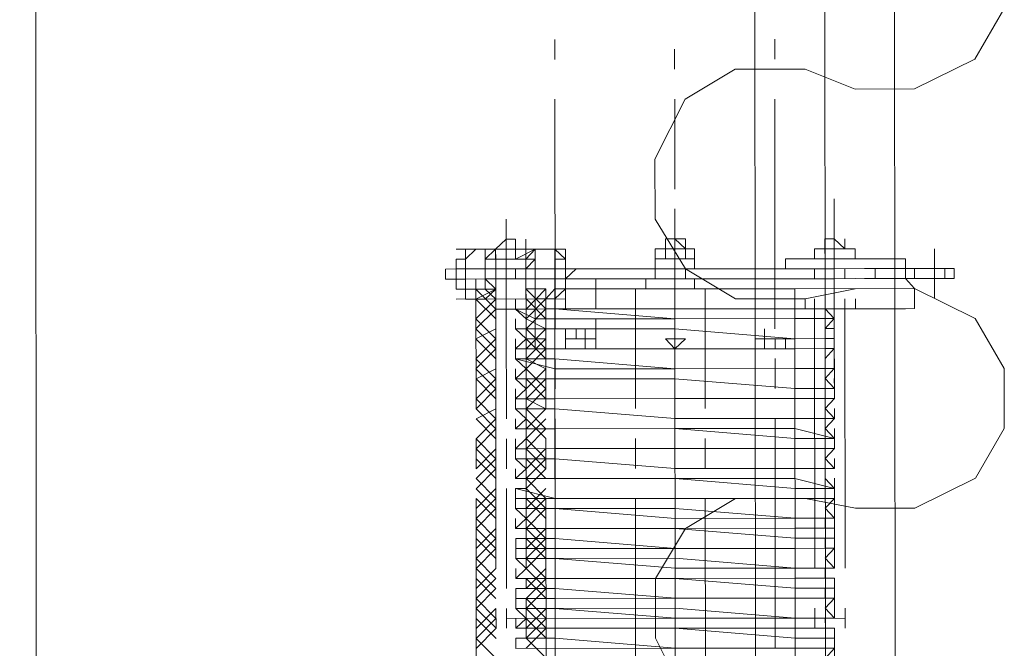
# Model space of a CAD drawing. Header units: inches. Extents: x -5850 to 5646, y 8947 to 13007.
# Tile 121 of 256: x -4432 to -4390, y 10907 to 10933. Entities that reach past the tile are written whole.
import ezdxf

# ---------------------------------------------------------------- set-up
doc = ezdxf.new("R2010")
doc.units = ezdxf.units.IN
doc.header["$MEASUREMENT"] = 0
doc.layers.add('at_Entity', color=7, linetype='Continuous')

msp = doc.modelspace()

# ---------------------------------------------------------------- linework, layer by layer
at = {"layer": 'at_Entity', "color": 7, "lineweight": 20}
for p, q in [((-4430.668, 10205.546), (-4431.996, 11691.973)), ((-4409.346, 10931.671), (-4409.346, 10932.518)), ((-4400.033, 10931.679), (-4400.034, 10932.527)), ((-4409.335, 10920.267), (-4409.344, 10929.981)), ((-4400.023, 10920.275), (-4400.031, 10929.989)), ((-4404.264, 10924.075), (-4404.265, 10924.493)), ((-4411.402, 10924.068), (-4411.848, 10923.644)), ((-4411.012, 10924.069), (-4411.402, 10924.068)), ((-4411.011, 10923.645), (-4411.012, 10924.069)), ((-4410.565, 10923.645), (-4410.566, 10924.069)), ((-4404.264, 10924.075), (-4404.655, 10924.074)), ((-4404.654, 10923.651), (-4404.655, 10924.074)), ((-4403.818, 10924.075), (-4404.264, 10924.075)), ((-4403.818, 10923.651), (-4404.264, 10924.075)), ((-4403.818, 10923.651), (-4403.818, 10924.075)), ((-4403.818, 10923.651), (-4403.818, 10924.075)), ((-4403.818, 10923.651), (-4403.818, 10924.075)), ((-4403.818, 10923.651), (-4403.818, 10924.075)), ((-4397.517, 10924.081), (-4397.907, 10924.08)), ((-4397.907, 10924.08), (-4397.907, 10923.657)), ((-4397.07, 10923.657), (-4397.517, 10924.081)), ((-4397.07, 10923.657), (-4397.071, 10924.081)), ((-4412.684, 10923.643), (-4413.13, 10923.643)), ((-4413.13, 10923.643), (-4413.13, 10923.219)), ((-4413.13, 10923.219), (-4412.684, 10923.643)), ((-4412.684, 10923.643), (-4411.848, 10923.644)), ((-4412.684, 10923.643), (-4412.294, 10923.644)), ((-4412.294, 10923.644), (-4412.294, 10923.22)), ((-4411.848, 10923.644), (-4410.565, 10923.645)), ((-4410.565, 10923.645), (-4411.848, 10923.644)), ((-4411.848, 10923.644), (-4411.847, 10923.22)), ((-4411.847, 10923.22), (-4411.848, 10923.644)), ((-4411.011, 10923.645), (-4411.011, 10923.221)), ((-4410.565, 10923.221), (-4410.175, 10923.646)), ((-4410.565, 10923.645), (-4410.565, 10923.221)), ((-4410.565, 10923.221), (-4410.565, 10923.645)), ((-4410.175, 10923.646), (-4409.729, 10923.646)), ((-4410.175, 10923.222), (-4410.175, 10923.646)), ((-4410.175, 10923.646), (-4409.729, 10923.646)), ((-4409.729, 10923.646), (-4409.338, 10923.646)), ((-4409.729, 10923.646), (-4409.338, 10923.646)), ((-4409.338, 10923.646), (-4408.892, 10923.223)), ((-4409.338, 10923.646), (-4409.338, 10923.223)), ((-4403.818, 10923.651), (-4405.1, 10923.65)), ((-4405.1, 10923.65), (-4403.818, 10923.651)), ((-4405.1, 10923.226), (-4405.1, 10923.65)), ((-4405.1, 10923.226), (-4405.1, 10923.65)), ((-4404.654, 10923.651), (-4404.654, 10923.227)), ((-4403.818, 10923.651), (-4403.427, 10923.652)), ((-4403.818, 10923.651), (-4403.817, 10923.227)), ((-4403.817, 10923.227), (-4403.818, 10923.651)), ((-4403.427, 10923.652), (-4403.427, 10923.228)), ((-4398.353, 10923.656), (-4397.907, 10923.657)), ((-4398.353, 10923.656), (-4397.907, 10923.657)), ((-4398.353, 10923.656), (-4398.353, 10923.232)), ((-4397.906, 10923.233), (-4397.907, 10923.657)), ((-4397.907, 10923.657), (-4397.516, 10923.657)), ((-4397.516, 10923.657), (-4397.907, 10923.657)), ((-4397.907, 10923.657), (-4397.906, 10923.233)), ((-4397.907, 10923.657), (-4397.07, 10923.657)), ((-4396.624, 10923.658), (-4397.516, 10923.657)), ((-4397.07, 10923.657), (-4396.624, 10923.658)), ((-4396.624, 10923.658), (-4396.624, 10923.234)), ((-4413.13, 10923.219), (-4413.52, 10923.219)), ((-4413.52, 10923.219), (-4413.52, 10922.377)), ((-4413.13, 10922.801), (-4413.13, 10923.219)), ((-4413.13, 10922.801), (-4413.13, 10923.219)), ((-4412.294, 10923.22), (-4411.847, 10923.22)), ((-4412.294, 10923.22), (-4411.847, 10923.22)), ((-4412.294, 10923.22), (-4412.293, 10922.802)), ((-4412.293, 10922.802), (-4412.294, 10923.22)), ((-4411.847, 10923.22), (-4410.565, 10923.221)), ((-4410.565, 10923.221), (-4410.564, 10922.803)), ((-4410.564, 10922.803), (-4410.175, 10923.222)), ((-4409.338, 10923.223), (-4408.892, 10923.223)), ((-4409.338, 10922.804), (-4409.338, 10923.223)), ((-4408.892, 10923.223), (-4408.892, 10922.805)), ((-4408.892, 10923.223), (-4408.891, 10922.381)), ((-4403.427, 10923.228), (-4405.1, 10923.226)), ((-4405.1, 10923.226), (-4405.1, 10922.808)), ((-4403.427, 10923.228), (-4403.427, 10922.81)), ((-4403.427, 10923.228), (-4403.427, 10922.81)), ((-4397.906, 10923.233), (-4399.579, 10923.231)), ((-4399.579, 10923.231), (-4399.579, 10922.813)), ((-4399.579, 10922.813), (-4399.579, 10923.231)), ((-4396.624, 10923.234), (-4397.906, 10923.233)), ((-4397.906, 10923.233), (-4397.516, 10923.233)), ((-4396.624, 10923.234), (-4397.516, 10923.233)), ((-4397.516, 10923.233), (-4397.516, 10922.815)), ((-4397.516, 10922.815), (-4397.516, 10923.233)), ((-4394.505, 10923.236), (-4396.624, 10923.234)), ((-4394.504, 10922.818), (-4394.505, 10923.236)), ((-4394.504, 10922.818), (-4394.505, 10923.236)), ((-4413.52, 10922.801), (-4413.966, 10922.8)), ((-4413.966, 10922.8), (-4413.966, 10922.376)), ((-4413.52, 10922.377), (-4413.52, 10922.801)), ((-4413.52, 10922.801), (-4413.13, 10922.801)), ((-4413.13, 10922.801), (-4413.52, 10922.801)), ((-4413.52, 10922.801), (-4413.52, 10922.377)), ((-4412.293, 10922.802), (-4413.13, 10922.801)), ((-4413.129, 10921.953), (-4413.13, 10922.801)), ((-4413.13, 10922.801), (-4413.129, 10921.953)), ((-4413.13, 10922.801), (-4413.129, 10922.377)), ((-4411.847, 10922.802), (-4412.293, 10922.802)), ((-4411.847, 10922.802), (-4410.564, 10922.803)), ((-4411.847, 10922.378), (-4411.847, 10922.802)), ((-4411.847, 10922.802), (-4411.847, 10922.378)), ((-4411.847, 10922.378), (-4411.847, 10922.802)), ((-4410.174, 10922.804), (-4411.011, 10922.803)), ((-4411.011, 10922.803), (-4411.01, 10922.379)), ((-4411.011, 10922.803), (-4411.01, 10922.379)), ((-4411.01, 10922.379), (-4411.011, 10922.803)), ((-4410.564, 10922.379), (-4410.564, 10922.803)), ((-4410.564, 10922.379), (-4410.564, 10922.803)), ((-4405.1, 10922.808), (-4410.174, 10922.804)), ((-4408.892, 10922.805), (-4409.338, 10922.804)), ((-4409.338, 10922.804), (-4409.337, 10921.957)), ((-4408.892, 10922.805), (-4408.445, 10922.805)), ((-4408.892, 10922.805), (-4408.891, 10922.381)), ((-4408.445, 10922.805), (-4408.891, 10922.381)), ((-4404.653, 10922.809), (-4405.1, 10922.808)), ((-4405.099, 10922.384), (-4405.1, 10922.808)), ((-4405.099, 10922.384), (-4405.1, 10922.808)), ((-4403.817, 10922.809), (-4404.653, 10922.809)), ((-4403.427, 10922.81), (-4403.817, 10922.809)), ((-4403.817, 10922.385), (-4403.817, 10922.809)), ((-4403.817, 10922.385), (-4403.817, 10922.809)), ((-4399.579, 10922.813), (-4403.427, 10922.81)), ((-4400.861, 10922.388), (-4400.862, 10922.812)), ((-4399.579, 10922.813), (-4398.352, 10922.814)), ((-4398.352, 10922.814), (-4397.516, 10922.815)), ((-4398.352, 10922.39), (-4398.352, 10922.814)), ((-4396.233, 10922.816), (-4397.516, 10922.815)), ((-4395.787, 10922.816), (-4397.516, 10922.815)), ((-4397.515, 10922.391), (-4397.516, 10922.815)), ((-4397.069, 10922.391), (-4397.07, 10922.815)), ((-4395.787, 10922.816), (-4396.233, 10922.816)), ((-4395.787, 10922.816), (-4395.397, 10922.817)), ((-4395.787, 10922.393), (-4395.787, 10922.816)), ((-4394.951, 10922.817), (-4395.397, 10922.817)), ((-4394.951, 10922.817), (-4394.504, 10922.818)), ((-4394.95, 10922.393), (-4394.951, 10922.817)), ((-4393.278, 10922.819), (-4394.504, 10922.818)), ((-4394.114, 10922.394), (-4394.114, 10922.818)), ((-4392.441, 10922.819), (-4393.278, 10922.819)), ((-4392.831, 10922.395), (-4392.831, 10922.819)), ((-4392.441, 10922.396), (-4392.441, 10922.819)), ((-4413.52, 10922.377), (-4413.966, 10922.376)), ((-4413.129, 10922.377), (-4413.52, 10922.377)), ((-4413.52, 10922.377), (-4413.519, 10921.953)), ((-4413.129, 10922.377), (-4413.52, 10922.377)), ((-4412.293, 10922.378), (-4413.129, 10922.377)), ((-4413.129, 10921.953), (-4413.129, 10922.377)), ((-4411.847, 10922.378), (-4412.293, 10922.378)), ((-4412.292, 10921.954), (-4412.293, 10922.378)), ((-4412.292, 10921.954), (-4412.293, 10922.378)), ((-4411.847, 10922.378), (-4412.293, 10922.378)), ((-4411.846, 10921.954), (-4412.293, 10922.378)), ((-4412.292, 10921.954), (-4412.293, 10922.378)), ((-4411.847, 10922.378), (-4411.01, 10922.379)), ((-4411.847, 10922.378), (-4411.846, 10921.107)), ((-4411.01, 10922.379), (-4410.564, 10922.379)), ((-4410.564, 10922.379), (-4410.174, 10922.38)), ((-4410.174, 10922.38), (-4410.564, 10922.379)), ((-4410.564, 10921.956), (-4410.564, 10922.379)), ((-4410.564, 10922.379), (-4410.563, 10921.108)), ((-4410.564, 10922.379), (-4410.564, 10921.956)), ((-4410.174, 10922.38), (-4410.173, 10921.956)), ((-4409.728, 10922.38), (-4410.174, 10922.38)), ((-4404.653, 10922.385), (-4409.728, 10922.38)), ((-4409.337, 10921.957), (-4409.337, 10922.381)), ((-4408.891, 10922.381), (-4408.891, 10921.957)), ((-4408.891, 10922.381), (-4408.891, 10921.957)), ((-4408.891, 10922.381), (-4408.891, 10921.957)), ((-4408.891, 10921.957), (-4408.891, 10922.381)), ((-4407.609, 10922.382), (-4405.099, 10922.384)), ((-4407.609, 10922.382), (-4407.607, 10921.111)), ((-4405.49, 10922.384), (-4403.426, 10922.386)), ((-4405.49, 10922.384), (-4405.489, 10921.96)), ((-4404.653, 10922.385), (-4399.579, 10922.389)), ((-4403.817, 10922.385), (-4400.861, 10922.388)), ((-4403.426, 10922.386), (-4403.817, 10922.385)), ((-4403.426, 10921.962), (-4403.426, 10922.386)), ((-4399.188, 10922.39), (-4400.861, 10922.388)), ((-4400.861, 10921.964), (-4400.861, 10922.388)), ((-4400.861, 10921.964), (-4400.861, 10922.388)), ((-4398.352, 10922.39), (-4399.579, 10922.389)), ((-4394.504, 10922.394), (-4399.188, 10922.39)), ((-4398.742, 10922.39), (-4396.623, 10922.392)), ((-4398.742, 10922.39), (-4396.623, 10922.392)), ((-4397.515, 10922.391), (-4398.352, 10922.39)), ((-4397.515, 10922.391), (-4395.787, 10922.393)), ((-4396.233, 10922.392), (-4397.515, 10922.391)), ((-4395.787, 10922.393), (-4396.233, 10922.392)), ((-4395.396, 10922.393), (-4395.787, 10922.393)), ((-4394.95, 10922.393), (-4395.396, 10922.393)), ((-4394.504, 10922.394), (-4394.95, 10922.393)), ((-4393.277, 10922.395), (-4394.504, 10922.394)), ((-4394.504, 10922.394), (-4394.113, 10921.97)), ((-4392.441, 10922.396), (-4393.277, 10922.395)), ((-4413.519, 10921.953), (-4413.129, 10921.953)), ((-4412.683, 10921.954), (-4413.129, 10921.953)), ((-4413.129, 10921.53), (-4413.129, 10921.953)), ((-4411.846, 10921.954), (-4412.683, 10921.954)), ((-4412.678, 10916.885), (-4412.683, 10921.954)), ((-4411.846, 10921.954), (-4411.846, 10921.107)), ((-4411.846, 10921.107), (-4411.846, 10921.954)), ((-4410.173, 10921.956), (-4410.564, 10921.956)), ((-4410.564, 10921.956), (-4410.563, 10921.108)), ((-4410.564, 10921.956), (-4410.563, 10921.108)), ((-4410.173, 10921.956), (-4409.727, 10921.956)), ((-4409.337, 10921.957), (-4409.727, 10921.533)), ((-4409.723, 10916.887), (-4409.727, 10921.956)), ((-4409.337, 10921.957), (-4404.262, 10921.961)), ((-4408.891, 10921.957), (-4409.337, 10921.533)), ((-4409.312, 10894.08), (-4409.337, 10921.957)), ((-4409.336, 10921.109), (-4409.337, 10921.957)), ((-4407.608, 10921.958), (-4405.489, 10921.96)), ((-4405.931, 10916.891), (-4405.935, 10921.96)), ((-4405.935, 10921.96), (-4405.489, 10921.96)), ((-4405.489, 10921.96), (-4405.099, 10921.96)), ((-4405.099, 10921.96), (-4403.426, 10921.962)), ((-4404.262, 10921.961), (-4403.816, 10921.962)), ((-4399.188, 10921.966), (-4403.816, 10921.962)), ((-4403.426, 10921.962), (-4400.861, 10921.964)), ((-4403.426, 10921.962), (-4402.98, 10921.962)), ((-4402.975, 10916.893), (-4402.98, 10921.962)), ((-4394.113, 10921.97), (-4400.861, 10921.964)), ((-4400.86, 10921.117), (-4400.861, 10921.964)), ((-4399.188, 10921.966), (-4399.187, 10921.118)), ((-4399.163, 10894.089), (-4399.188, 10921.966)), ((-4394.113, 10921.123), (-4394.113, 10921.97)), ((-4412.682, 10921.53), (-4413.129, 10921.53)), ((-4411.846, 10921.107), (-4411.846, 10921.531)), ((-4411.846, 10921.107), (-4411.846, 10921.531)), ((-4411.846, 10921.107), (-4411.846, 10921.531)), ((-4411.846, 10921.107), (-4411.846, 10921.531)), ((-4411.846, 10921.107), (-4411.846, 10921.531)), ((-4411.846, 10921.107), (-4411.846, 10921.531)), ((-4411.009, 10921.108), (-4411.009, 10921.531)), ((-4411.009, 10921.108), (-4411.009, 10921.531)), ((-4410.563, 10921.108), (-4410.563, 10921.532)), ((-4410.563, 10921.108), (-4410.563, 10921.532)), ((-4410.563, 10921.108), (-4410.563, 10921.532)), ((-4410.563, 10921.108), (-4410.563, 10921.532)), ((-4410.563, 10921.108), (-4410.563, 10921.532)), ((-4410.563, 10921.108), (-4410.563, 10921.532)), ((-4410.173, 10921.108), (-4410.173, 10921.532)), ((-4409.337, 10921.533), (-4409.727, 10921.533)), ((-4409.727, 10921.109), (-4409.727, 10921.533)), ((-4409.336, 10921.109), (-4409.337, 10921.533)), ((-4400.86, 10921.117), (-4400.86, 10921.54)), ((-4400.86, 10921.117), (-4400.86, 10921.54)), ((-4399.187, 10921.118), (-4399.187, 10921.542)), ((-4398.741, 10921.119), (-4398.741, 10921.542)), ((-4398.351, 10921.119), (-4398.351, 10921.543)), ((-4397.068, 10921.12), (-4397.068, 10921.544)), ((-4397.068, 10921.12), (-4397.068, 10921.544)), ((-4396.622, 10921.12), (-4396.622, 10921.544)), ((-4411.846, 10921.107), (-4410.563, 10921.108)), ((-4410.563, 10921.108), (-4411.846, 10921.107)), ((-4411.836, 10910.127), (-4411.846, 10921.107)), ((-4411.836, 10910.127), (-4411.846, 10921.107)), ((-4411.009, 10921.108), (-4410.172, 10920.69)), ((-4410.173, 10921.108), (-4411.009, 10921.108)), ((-4410.173, 10921.108), (-4411.009, 10921.108)), ((-4410.563, 10920.69), (-4411.009, 10921.108)), ((-4410.563, 10921.108), (-4410.553, 10910.128)), ((-4410.563, 10921.108), (-4410.553, 10910.128)), ((-4409.727, 10921.109), (-4410.173, 10921.108)), ((-4410.173, 10921.108), (-4409.727, 10921.109)), ((-4410.172, 10920.69), (-4410.173, 10921.108)), ((-4410.173, 10921.108), (-4410.172, 10920.69)), ((-4410.172, 10920.69), (-4410.173, 10921.108)), ((-4409.727, 10921.109), (-4409.336, 10921.109)), ((-4409.727, 10921.109), (-4409.726, 10920.691)), ((-4409.727, 10921.109), (-4409.726, 10920.691)), ((-4409.727, 10921.109), (-4409.336, 10921.109)), ((-4404.262, 10921.114), (-4409.336, 10921.109)), ((-4409.336, 10921.109), (-4404.261, 10920.695)), ((-4407.607, 10921.111), (-4405.935, 10921.112)), ((-4405.935, 10921.112), (-4407.607, 10921.111)), ((-4399.187, 10921.118), (-4404.262, 10921.114)), ((-4400.86, 10921.117), (-4402.979, 10921.115)), ((-4402.979, 10921.115), (-4400.86, 10921.117)), ((-4394.113, 10921.123), (-4400.86, 10921.117)), ((-4400.86, 10921.117), (-4398.741, 10921.119)), ((-4397.905, 10921.119), (-4399.187, 10921.118)), ((-4398.741, 10921.119), (-4397.514, 10921.12)), ((-4398.351, 10921.119), (-4398.741, 10921.119)), ((-4398.351, 10921.119), (-4398.741, 10921.119)), ((-4398.351, 10921.119), (-4396.622, 10921.12)), ((-4398.351, 10921.119), (-4397.068, 10921.12)), ((-4398.341, 10910.139), (-4398.351, 10921.119)), ((-4397.905, 10921.119), (-4397.514, 10920.701)), ((-4397.514, 10921.12), (-4394.503, 10921.122)), ((-4397.514, 10920.701), (-4397.514, 10921.12)), ((-4396.622, 10921.12), (-4397.068, 10921.12)), ((-4397.068, 10921.12), (-4397.058, 10910.14)), ((-4394.503, 10921.122), (-4394.113, 10921.123)), ((-4411.008, 10920.266), (-4411.009, 10920.689)), ((-4410.562, 10920.266), (-4410.563, 10920.69)), ((-4409.726, 10920.691), (-4410.172, 10920.69)), ((-4410.172, 10920.266), (-4410.172, 10920.69)), ((-4410.172, 10920.69), (-4410.172, 10920.266)), ((-4410.172, 10920.266), (-4410.172, 10920.69)), ((-4410.172, 10920.266), (-4410.172, 10920.69)), ((-4410.172, 10920.266), (-4410.172, 10920.69)), ((-4410.172, 10920.266), (-4410.172, 10920.69)), ((-4409.726, 10920.691), (-4409.336, 10920.691)), ((-4409.726, 10920.267), (-4409.726, 10920.691)), ((-4409.726, 10920.691), (-4409.726, 10920.267)), ((-4409.726, 10920.691), (-4409.726, 10920.267)), ((-4409.726, 10920.267), (-4409.726, 10920.691)), ((-4409.726, 10920.267), (-4409.726, 10920.691)), ((-4409.726, 10920.267), (-4409.726, 10920.691)), ((-4409.336, 10920.691), (-4404.261, 10920.695)), ((-4407.607, 10920.269), (-4407.607, 10920.692)), ((-4404.261, 10920.695), (-4399.187, 10920.7)), ((-4399.187, 10920.7), (-4404.261, 10920.695)), ((-4399.187, 10920.7), (-4397.514, 10920.701)), ((-4397.514, 10920.701), (-4399.187, 10920.7)), ((-4397.514, 10920.701), (-4397.904, 10920.277)), ((-4410.172, 10920.266), (-4411.008, 10920.266)), ((-4411.008, 10920.266), (-4410.172, 10920.266)), ((-4411.008, 10920.266), (-4410.562, 10920.266)), ((-4410.562, 10919.842), (-4411.008, 10920.266)), ((-4409.726, 10920.267), (-4410.172, 10920.266)), ((-4410.172, 10920.266), (-4409.726, 10920.267)), ((-4410.172, 10920.266), (-4410.171, 10919.419)), ((-4409.726, 10920.267), (-4409.335, 10920.267)), ((-4409.335, 10920.267), (-4409.726, 10920.267)), ((-4409.725, 10919.419), (-4409.726, 10920.267)), ((-4409.335, 10920.267), (-4404.261, 10920.272)), ((-4404.261, 10920.272), (-4409.335, 10920.267)), ((-4407.607, 10920.269), (-4408.889, 10920.267)), ((-4408.889, 10920.267), (-4407.607, 10920.269)), ((-4408.889, 10919.844), (-4408.889, 10920.267)), ((-4408.889, 10920.267), (-4408.889, 10919.844)), ((-4408.889, 10919.844), (-4408.889, 10920.267)), ((-4408.889, 10919.844), (-4408.889, 10920.267)), ((-4408.053, 10920.268), (-4408.052, 10919.421)), ((-4408.052, 10919.844), (-4408.053, 10920.268)), ((-4408.053, 10920.268), (-4408.052, 10919.421)), ((-4408.052, 10919.844), (-4408.053, 10920.268)), ((-4408.052, 10919.844), (-4408.053, 10920.268)), ((-4407.606, 10919.845), (-4407.607, 10920.269)), ((-4407.607, 10920.269), (-4407.606, 10919.421)), ((-4407.606, 10919.845), (-4407.607, 10920.269)), ((-4407.606, 10919.845), (-4407.607, 10920.269)), ((-4407.606, 10919.845), (-4407.607, 10920.269)), ((-4407.607, 10920.269), (-4407.606, 10919.421)), ((-4407.606, 10919.845), (-4407.607, 10920.269)), ((-4404.261, 10920.272), (-4399.186, 10919.852)), ((-4399.186, 10919.852), (-4404.261, 10920.272)), ((-4400.469, 10919.851), (-4400.469, 10920.275)), ((-4400.469, 10919.851), (-4400.469, 10920.275)), ((-4400.469, 10919.851), (-4400.469, 10920.275)), ((-4397.904, 10920.277), (-4397.513, 10920.278)), ((-4397.513, 10919.854), (-4397.513, 10920.278)), ((-4397.513, 10920.278), (-4397.513, 10919.854)), ((-4411.008, 10919.418), (-4411.008, 10919.842)), ((-4411.008, 10919.418), (-4410.562, 10919.842)), ((-4408.889, 10919.844), (-4408.443, 10919.844)), ((-4408.443, 10919.844), (-4408.889, 10919.844)), ((-4404.26, 10919.848), (-4404.651, 10919.847)), ((-4404.651, 10919.847), (-4404.26, 10919.424)), ((-4404.26, 10919.424), (-4403.814, 10919.848)), ((-4403.814, 10919.848), (-4404.26, 10919.848)), ((-4400.859, 10919.851), (-4400.859, 10919.427)), ((-4400.859, 10919.851), (-4400.859, 10919.427)), ((-4399.576, 10919.852), (-4400.469, 10919.851)), ((-4399.576, 10919.852), (-4400.469, 10919.851)), ((-4400.469, 10919.851), (-4400.468, 10919.427)), ((-4400.468, 10919.427), (-4400.469, 10919.851)), ((-4400.469, 10919.851), (-4400.468, 10919.427)), ((-4400.468, 10919.427), (-4400.469, 10919.851)), ((-4399.576, 10919.852), (-4400.022, 10919.852)), ((-4400.022, 10919.852), (-4400.022, 10919.428)), ((-4399.576, 10919.428), (-4399.576, 10919.852)), ((-4399.186, 10919.852), (-4397.513, 10919.854)), ((-4397.513, 10919.854), (-4399.186, 10919.852)), ((-4397.513, 10919.854), (-4397.903, 10919.853)), ((-4397.903, 10919.853), (-4397.903, 10919.43)), ((-4397.513, 10919.43), (-4397.513, 10919.854)), ((-4411.008, 10919.418), (-4410.171, 10919.419)), ((-4409.335, 10919.419), (-4411.008, 10919.418)), ((-4411.007, 10919), (-4411.008, 10919.418)), ((-4410.561, 10919.418), (-4411.008, 10919.418)), ((-4410.561, 10919), (-4410.561, 10919.418)), ((-4410.171, 10919.419), (-4409.725, 10919.419)), ((-4409.725, 10919.419), (-4409.335, 10919.419)), ((-4409.335, 10919.419), (-4404.26, 10919.424)), ((-4404.26, 10919.424), (-4409.335, 10919.419)), ((-4407.606, 10919.421), (-4408.889, 10919.42)), ((-4408.889, 10919.42), (-4407.606, 10919.421)), ((-4404.26, 10919.424), (-4399.186, 10919.429)), ((-4399.186, 10919.429), (-4404.26, 10919.424)), ((-4399.576, 10919.428), (-4400.468, 10919.427)), ((-4399.576, 10919.428), (-4400.468, 10919.427)), ((-4400.022, 10919.428), (-4399.576, 10919.428)), ((-4399.186, 10919.429), (-4397.513, 10919.43)), ((-4397.513, 10919.43), (-4399.186, 10919.429)), ((-4397.903, 10919.43), (-4397.513, 10919.43)), ((-4397.513, 10919.43), (-4397.903, 10919.011)), ((-4409.334, 10919.001), (-4411.007, 10919)), ((-4411.007, 10919), (-4409.334, 10918.577)), ((-4411.007, 10919), (-4410.561, 10919)), ((-4410.561, 10918.576), (-4411.007, 10919)), ((-4409.333, 10917.735), (-4409.334, 10919.001)), ((-4409.334, 10919.001), (-4404.259, 10918.582)), ((-4400.021, 10917.744), (-4400.022, 10919.01)), ((-4397.903, 10919.011), (-4397.902, 10918.588)), ((-4397.512, 10918.588), (-4397.512, 10919.012)), ((-4411.006, 10918.152), (-4411.007, 10918.576)), ((-4411.006, 10918.152), (-4410.561, 10918.576)), ((-4409.334, 10918.577), (-4404.259, 10918.582)), ((-4404.259, 10918.582), (-4399.185, 10918.586)), ((-4399.185, 10918.586), (-4404.259, 10918.582)), ((-4399.185, 10918.586), (-4397.512, 10918.588)), ((-4397.512, 10918.588), (-4399.185, 10918.586)), ((-4397.902, 10918.588), (-4397.512, 10918.588)), ((-4397.512, 10918.588), (-4397.902, 10918.164)), ((-4411.006, 10918.152), (-4409.334, 10918.154)), ((-4409.334, 10918.154), (-4411.006, 10918.152)), ((-4410.56, 10917.734), (-4411.006, 10918.152)), ((-4409.334, 10918.154), (-4404.259, 10918.158)), ((-4404.259, 10918.158), (-4409.334, 10918.154)), ((-4404.259, 10918.158), (-4399.184, 10917.744)), ((-4399.184, 10917.744), (-4404.259, 10918.158)), ((-4397.902, 10918.164), (-4397.511, 10917.746)), ((-4397.511, 10917.746), (-4397.512, 10918.164)), ((-4411.006, 10917.31), (-4411.006, 10917.734)), ((-4411.006, 10917.31), (-4410.56, 10917.734)), ((-4399.184, 10917.744), (-4397.511, 10917.746)), ((-4397.511, 10917.746), (-4399.184, 10917.744)), ((-4397.511, 10917.746), (-4397.901, 10917.746)), ((-4397.901, 10917.746), (-4397.901, 10917.322)), ((-4397.511, 10917.322), (-4397.511, 10917.746)), ((-4411.006, 10917.31), (-4409.333, 10917.312)), ((-4409.333, 10917.312), (-4411.006, 10917.31)), ((-4411.005, 10916.886), (-4411.006, 10917.31)), ((-4410.56, 10917.31), (-4411.006, 10917.31)), ((-4410.559, 10916.887), (-4410.56, 10917.31)), ((-4409.333, 10917.312), (-4404.258, 10917.316)), ((-4409.333, 10917.312), (-4404.258, 10917.316)), ((-4404.258, 10917.316), (-4399.184, 10917.321)), ((-4399.184, 10917.321), (-4404.258, 10917.316)), ((-4399.184, 10917.321), (-4397.511, 10917.322)), ((-4397.511, 10917.322), (-4399.184, 10917.321)), ((-4397.901, 10917.322), (-4397.511, 10917.322)), ((-4397.511, 10917.322), (-4397.901, 10916.898)), ((-4411.005, 10916.886), (-4409.332, 10916.888)), ((-4409.332, 10916.888), (-4411.005, 10916.886)), ((-4411.005, 10916.886), (-4410.559, 10916.887)), ((-4410.559, 10916.463), (-4411.005, 10916.886)), ((-4409.332, 10916.888), (-4404.257, 10916.468)), ((-4404.257, 10916.468), (-4409.332, 10916.888)), ((-4397.901, 10916.898), (-4397.51, 10916.475)), ((-4397.51, 10916.475), (-4397.51, 10916.898)), ((-4411.005, 10916.039), (-4410.559, 10916.463)), ((-4411.005, 10916.039), (-4411.005, 10916.462)), ((-4409.323, 10906.75), (-4409.332, 10916.464)), ((-4404.257, 10916.468), (-4399.183, 10916.473)), ((-4399.183, 10916.473), (-4404.257, 10916.468)), ((-4400.011, 10906.758), (-4400.019, 10916.472)), ((-4399.183, 10916.473), (-4397.51, 10916.475)), ((-4397.51, 10916.475), (-4399.183, 10916.473)), ((-4397.51, 10916.475), (-4397.9, 10916.05)), ((-4411.005, 10916.039), (-4409.332, 10916.04)), ((-4409.332, 10916.04), (-4411.005, 10916.039)), ((-4410.558, 10916.039), (-4411.005, 10916.039)), ((-4410.558, 10915.621), (-4410.558, 10916.039)), ((-4409.332, 10916.04), (-4404.257, 10916.045)), ((-4404.257, 10916.045), (-4409.332, 10916.04)), ((-4399.183, 10916.049), (-4404.257, 10916.045)), ((-4404.257, 10916.045), (-4399.182, 10915.631)), ((-4399.183, 10916.049), (-4397.509, 10915.632)), ((-4397.9, 10916.05), (-4397.509, 10915.632)), ((-4397.509, 10915.632), (-4397.51, 10916.051)), ((-4412.676, 10914.347), (-4412.677, 10915.619)), ((-4411.004, 10915.197), (-4410.558, 10915.621)), ((-4411.004, 10915.197), (-4411.004, 10915.62)), ((-4409.72, 10914.35), (-4409.722, 10915.622)), ((-4405.929, 10914.354), (-4405.93, 10915.625)), ((-4402.973, 10914.356), (-4402.974, 10915.628)), ((-4397.509, 10915.632), (-4399.182, 10915.631)), ((-4397.509, 10915.632), (-4397.9, 10915.632)), ((-4397.9, 10915.632), (-4397.899, 10915.208)), ((-4397.509, 10915.209), (-4397.509, 10915.632)), ((-4411.004, 10915.197), (-4409.331, 10915.198)), ((-4409.331, 10915.198), (-4411.004, 10915.197)), ((-4411.003, 10914.773), (-4411.004, 10915.197)), ((-4410.558, 10915.197), (-4411.004, 10915.197)), ((-4410.557, 10914.773), (-4410.558, 10915.197)), ((-4409.331, 10915.198), (-4404.256, 10915.203)), ((-4404.256, 10915.203), (-4409.331, 10915.198)), ((-4404.256, 10915.203), (-4399.182, 10915.207)), ((-4399.182, 10915.207), (-4404.256, 10915.203)), ((-4399.182, 10915.207), (-4397.509, 10915.209)), ((-4397.509, 10915.209), (-4399.182, 10915.207)), ((-4397.899, 10915.208), (-4397.509, 10915.209)), ((-4397.509, 10915.209), (-4397.899, 10914.784)), ((-4411.003, 10914.773), (-4409.331, 10914.774)), ((-4409.331, 10914.774), (-4411.003, 10914.773)), ((-4411.003, 10914.773), (-4410.557, 10914.773)), ((-4410.557, 10914.349), (-4411.003, 10914.773)), ((-4409.331, 10914.774), (-4404.256, 10914.355)), ((-4409.331, 10914.774), (-4404.256, 10914.355)), ((-4397.899, 10914.784), (-4397.508, 10914.361)), ((-4397.508, 10914.361), (-4397.509, 10914.785)), ((-4411.003, 10913.931), (-4411.003, 10914.349)), ((-4411.003, 10913.931), (-4410.557, 10914.349)), ((-4404.256, 10914.355), (-4399.181, 10914.36)), ((-4399.181, 10914.36), (-4404.256, 10914.355)), ((-4399.181, 10914.36), (-4397.508, 10914.361)), ((-4397.508, 10914.361), (-4399.181, 10914.36)), ((-4397.508, 10914.361), (-4397.898, 10914.361)), ((-4397.898, 10914.361), (-4397.898, 10913.942)), ((-4411.003, 10913.931), (-4409.33, 10913.932)), ((-4409.33, 10913.932), (-4411.003, 10913.931)), ((-4410.557, 10913.931), (-4411.003, 10913.931)), ((-4410.556, 10913.507), (-4410.557, 10913.931)), ((-4409.33, 10913.932), (-4404.255, 10913.937)), ((-4404.255, 10913.937), (-4409.33, 10913.932)), ((-4399.181, 10913.941), (-4404.255, 10913.937)), ((-4404.255, 10913.937), (-4399.18, 10913.518)), ((-4399.181, 10913.941), (-4397.507, 10913.519)), ((-4397.898, 10913.942), (-4397.507, 10913.519)), ((-4397.507, 10913.519), (-4397.508, 10913.943)), ((-4411.002, 10913.507), (-4409.329, 10913.085)), ((-4411.002, 10913.507), (-4411.002, 10913.083)), ((-4411.002, 10913.507), (-4410.556, 10913.507)), ((-4397.507, 10913.519), (-4399.18, 10913.518)), ((-4397.507, 10913.519), (-4397.898, 10913.519)), ((-4397.898, 10913.519), (-4397.897, 10913.095)), ((-4397.507, 10913.095), (-4397.507, 10913.519)), ((-4412.666, 10903.368), (-4412.675, 10913.082)), ((-4409.329, 10913.085), (-4411.002, 10913.083)), ((-4410.556, 10913.084), (-4411.002, 10913.083)), ((-4411.002, 10912.665), (-4411.002, 10913.083)), ((-4410.555, 10912.665), (-4410.556, 10913.084)), ((-4409.711, 10903.37), (-4409.719, 10913.084)), ((-4409.329, 10913.085), (-4404.254, 10913.089)), ((-4404.254, 10913.089), (-4409.329, 10913.085)), ((-4405.919, 10903.374), (-4405.927, 10913.088)), ((-4404.254, 10913.089), (-4399.18, 10913.094)), ((-4399.18, 10913.094), (-4404.254, 10913.089)), ((-4402.963, 10903.376), (-4402.972, 10913.09)), ((-4399.18, 10913.094), (-4397.507, 10913.095)), ((-4397.507, 10913.095), (-4399.18, 10913.094)), ((-4397.897, 10913.095), (-4397.507, 10913.095)), ((-4397.507, 10913.095), (-4397.897, 10912.677)), ((-4411.002, 10912.665), (-4409.329, 10912.666)), ((-4409.329, 10912.666), (-4411.002, 10912.665)), ((-4411.002, 10912.665), (-4410.555, 10912.665)), ((-4410.555, 10912.242), (-4411.002, 10912.665)), ((-4404.254, 10912.671), (-4409.329, 10912.666)), ((-4409.329, 10912.666), (-4404.254, 10912.247)), ((-4404.254, 10912.671), (-4399.179, 10912.252)), ((-4397.897, 10912.677), (-4397.506, 10912.253)), ((-4397.506, 10912.253), (-4397.507, 10912.677)), ((-4411.001, 10911.817), (-4410.555, 10912.242)), ((-4411.001, 10911.817), (-4411.001, 10912.241)), ((-4399.179, 10912.252), (-4404.254, 10912.247)), ((-4399.179, 10912.252), (-4397.506, 10912.253)), ((-4397.506, 10912.253), (-4399.179, 10912.252)), ((-4397.506, 10912.253), (-4397.897, 10912.253)), ((-4397.897, 10912.253), (-4397.896, 10911.829)), ((-4411.001, 10911.817), (-4409.328, 10911.819)), ((-4409.328, 10911.819), (-4411.001, 10911.817)), ((-4410.555, 10911.818), (-4411.001, 10911.817)), ((-4410.554, 10911.394), (-4410.555, 10911.818)), ((-4409.328, 10911.819), (-4404.253, 10911.823)), ((-4409.328, 10911.819), (-4404.253, 10911.823)), ((-4399.179, 10911.828), (-4404.253, 10911.823)), ((-4404.253, 10911.823), (-4399.178, 10911.404)), ((-4399.179, 10911.828), (-4397.506, 10911.829)), ((-4397.896, 10911.829), (-4397.506, 10911.829)), ((-4397.505, 10911.406), (-4397.506, 10911.829)), ((-4411, 10911.393), (-4409.327, 10911.395)), ((-4411, 10911.393), (-4410.554, 10911.394)), ((-4411, 10911.393), (-4411, 10910.97)), ((-4409.327, 10911.395), (-4404.253, 10910.976)), ((-4399.178, 10911.404), (-4397.505, 10911.406)), ((-4397.505, 10911.406), (-4397.896, 10911.405)), ((-4397.896, 10911.405), (-4397.895, 10910.981)), ((-4397.505, 10910.982), (-4397.505, 10911.406)), ((-4411, 10910.97), (-4409.327, 10910.971)), ((-4411, 10910.551), (-4411, 10910.97)), ((-4410.554, 10910.97), (-4411, 10910.97)), ((-4410.554, 10910.552), (-4410.554, 10910.97)), ((-4409.327, 10910.971), (-4404.253, 10910.976)), ((-4404.253, 10910.976), (-4399.178, 10910.98)), ((-4399.178, 10910.98), (-4404.253, 10910.976)), ((-4399.178, 10910.98), (-4397.505, 10910.982)), ((-4397.505, 10910.982), (-4399.178, 10910.98)), ((-4397.895, 10910.981), (-4397.505, 10910.982)), ((-4397.505, 10910.982), (-4397.895, 10910.563)), ((-4411, 10910.551), (-4409.327, 10910.553)), ((-4409.327, 10910.553), (-4411, 10910.551)), ((-4411, 10910.551), (-4410.554, 10910.552)), ((-4410.553, 10910.128), (-4411, 10910.551)), ((-4409.327, 10910.553), (-4404.252, 10910.557)), ((-4409.327, 10910.553), (-4404.252, 10910.134)), ((-4404.252, 10910.557), (-4399.177, 10910.138)), ((-4397.895, 10910.563), (-4397.504, 10910.14)), ((-4397.504, 10910.14), (-4397.505, 10910.563)), ((-4410.999, 10909.704), (-4410.999, 10910.128)), ((-4410.999, 10909.704), (-4410.553, 10910.128)), ((-4399.177, 10910.138), (-4404.252, 10910.134)), ((-4399.177, 10910.138), (-4397.504, 10910.14)), ((-4397.504, 10910.14), (-4399.177, 10910.138)), ((-4397.504, 10910.14), (-4397.895, 10910.139)), ((-4397.895, 10910.139), (-4397.894, 10909.716)), ((-4410.999, 10909.704), (-4409.326, 10909.705)), ((-4409.326, 10909.705), (-4410.999, 10909.704)), ((-4410.553, 10909.704), (-4410.999, 10909.704)), ((-4410.552, 10909.28), (-4410.553, 10909.704)), ((-4409.326, 10909.705), (-4404.251, 10909.71)), ((-4409.326, 10909.705), (-4404.251, 10909.71)), ((-4399.177, 10909.714), (-4404.251, 10909.71)), ((-4404.251, 10909.71), (-4399.177, 10909.291)), ((-4399.177, 10909.714), (-4397.504, 10909.716)), ((-4397.894, 10909.716), (-4397.504, 10909.716)), ((-4397.504, 10909.292), (-4397.504, 10909.716)), ((-4410.999, 10909.28), (-4409.326, 10909.282)), ((-4410.999, 10909.28), (-4410.998, 10908.862)), ((-4410.999, 10909.28), (-4410.552, 10909.28)), ((-4409.326, 10909.282), (-4404.251, 10908.868)), ((-4399.177, 10909.291), (-4397.504, 10909.292)), ((-4397.504, 10909.292), (-4397.894, 10909.292)), ((-4397.894, 10909.292), (-4397.894, 10908.873)), ((-4397.503, 10908.874), (-4397.504, 10909.292)), ((-4410.998, 10908.862), (-4409.325, 10908.863)), ((-4410.998, 10908.438), (-4410.998, 10908.862)), ((-4410.552, 10908.862), (-4410.998, 10908.862)), ((-4410.552, 10908.438), (-4410.552, 10908.862)), ((-4404.251, 10908.868), (-4409.325, 10908.863)), ((-4404.251, 10908.868), (-4399.176, 10908.872)), ((-4399.176, 10908.872), (-4404.251, 10908.868)), ((-4399.176, 10908.872), (-4397.503, 10908.874)), ((-4397.503, 10908.874), (-4399.176, 10908.872)), ((-4397.894, 10908.873), (-4397.503, 10908.874)), ((-4397.503, 10908.874), (-4397.893, 10908.45)), ((-4411.833, 10907.595), (-4411.834, 10908.437)), ((-4411.833, 10907.595), (-4411.834, 10908.437)), ((-4410.998, 10908.438), (-4409.325, 10908.439)), ((-4409.325, 10908.439), (-4410.998, 10908.438)), ((-4410.998, 10908.438), (-4410.552, 10908.438)), ((-4410.551, 10908.015), (-4410.998, 10908.438)), ((-4410.552, 10908.438), (-4410.551, 10907.596)), ((-4410.552, 10908.438), (-4410.551, 10907.596)), ((-4404.25, 10908.444), (-4409.325, 10908.439)), ((-4409.325, 10908.439), (-4404.25, 10908.02)), ((-4404.25, 10908.444), (-4399.175, 10908.025)), ((-4398.339, 10907.607), (-4398.339, 10908.449)), ((-4397.893, 10908.45), (-4397.502, 10908.026)), ((-4397.502, 10908.026), (-4397.503, 10908.45)), ((-4397.057, 10908.45), (-4397.056, 10907.608)), ((-4410.997, 10907.596), (-4410.551, 10908.015)), ((-4410.997, 10907.596), (-4410.997, 10908.014)), ((-4399.175, 10908.025), (-4404.25, 10908.02)), ((-4399.175, 10908.025), (-4397.502, 10908.026)), ((-4397.502, 10908.026), (-4399.175, 10908.025)), ((-4397.502, 10908.026), (-4397.893, 10908.026)), ((-4397.893, 10908.026), (-4397.892, 10907.608)), ((-4410.997, 10907.596), (-4409.324, 10907.597)), ((-4409.324, 10907.597), (-4410.997, 10907.596)), ((-4410.551, 10907.596), (-4410.997, 10907.596)), ((-4410.551, 10907.173), (-4410.551, 10907.596)), ((-4409.324, 10907.597), (-4404.25, 10907.602)), ((-4404.25, 10907.602), (-4409.324, 10907.597)), ((-4399.175, 10907.607), (-4404.25, 10907.602)), ((-4404.25, 10907.602), (-4399.175, 10907.183)), ((-4399.175, 10907.607), (-4397.502, 10907.608)), ((-4397.892, 10907.608), (-4397.502, 10907.608)), ((-4397.502, 10907.184), (-4397.502, 10907.608)), ((-4410.997, 10907.172), (-4409.324, 10907.174)), ((-4410.997, 10907.172), (-4410.551, 10907.173)), ((-4410.997, 10907.172), (-4410.996, 10906.748)), ((-4409.324, 10907.174), (-4404.249, 10906.754)), ((-4399.175, 10907.183), (-4397.502, 10907.184)), ((-4397.502, 10907.184), (-4397.892, 10907.184)), ((-4397.892, 10907.184), (-4397.892, 10906.76)), ((-4397.501, 10906.76), (-4397.502, 10907.184)), ((-4404.249, 10906.754), (-4410.996, 10906.748)), ((-4404.249, 10906.754), (-4399.174, 10906.759)), ((-4404.249, 10906.754), (-4399.174, 10906.759)), ((-4399.174, 10906.759), (-4397.501, 10906.76)), ((-4397.501, 10906.76), (-4399.174, 10906.759)), ((-4397.892, 10906.76), (-4397.501, 10906.76)), ((-4397.501, 10906.76), (-4397.891, 10906.336))]:
    msp.add_line(p, q, dxfattribs=at)
at = {"layer": 'at_Entity', "color": 1, "lineweight": 20}
for p, q in [((-4400.395, 10400.302), (-4401.375, 11498.12)), ((-4397.444, 10404.949), (-4398.42, 11498.122)), ((-4394.484, 10400.307), (-4395.464, 11498.125)), ((-4391.557, 10931.687), (-4390.332, 10933.801)), ((-4394.121, 10930.419), (-4391.557, 10931.687)), ((-4401.706, 10931.254), (-4403.823, 10929.986)), ((-4398.75, 10931.256), (-4401.706, 10931.254)), ((-4398.75, 10931.256), (-4396.63, 10930.416)), ((-4396.63, 10930.416), (-4394.121, 10930.419)), ((-4403.823, 10929.986), (-4405.104, 10927.453)), ((-4405.104, 10927.453), (-4405.101, 10924.916)), ((-4405.101, 10924.916), (-4403.817, 10922.809)), ((-4403.817, 10922.809), (-4401.697, 10921.54)), ((-4396.623, 10921.968), (-4398.741, 10921.542)), ((-4394.113, 10921.97), (-4396.623, 10921.968)), ((-4391.547, 10920.707), (-4394.113, 10921.97)), ((-4401.697, 10921.54), (-4398.741, 10921.542)), ((-4390.318, 10918.594), (-4391.547, 10920.707)), ((-4390.316, 10916.057), (-4390.318, 10918.594)), ((-4391.541, 10913.948), (-4390.316, 10916.057)), ((-4394.105, 10912.68), (-4391.541, 10913.948)), ((-4401.689, 10913.091), (-4403.807, 10911.824)), ((-4398.734, 10913.094), (-4401.689, 10913.091)), ((-4398.734, 10913.094), (-4396.614, 10912.678)), ((-4396.614, 10912.678), (-4394.105, 10912.68)), ((-4403.807, 10911.824), (-4405.088, 10909.709)), ((-4405.088, 10909.709), (-4405.086, 10907.177)), ((-4405.086, 10907.177), (-4403.801, 10904.641))]:
    msp.add_line(p, q, dxfattribs=at)
at = {"layer": 'at_Entity', "color": 3, "lineweight": 20}
for p, q in [((-4404.271, 10932.099), (-4404.271, 10931.252)), ((-4404.27, 10929.986), (-4404.266, 10926.183)), ((-4397.518, 10925.77), (-4397.516, 10922.815)), ((-4404.265, 10925.341), (-4404.264, 10924.075)), ((-4411.403, 10924.91), (-4411.399, 10920.689)), ((-4404.265, 10924.493), (-4404.263, 10922.809)), ((-4411.402, 10924.068), (-4411.402, 10923.645)), ((-4411.012, 10924.069), (-4411.011, 10923.645)), ((-4404.654, 10923.651), (-4404.655, 10924.074)), ((-4404.264, 10923.651), (-4404.264, 10924.075)), ((-4403.818, 10923.651), (-4403.818, 10924.075)), ((-4408.892, 10923.647), (-4413.521, 10923.643)), ((-4412.684, 10923.643), (-4413.13, 10923.643)), ((-4413.13, 10923.643), (-4413.13, 10923.219)), ((-4411.848, 10923.644), (-4412.684, 10923.643)), ((-4412.294, 10923.644), (-4412.294, 10923.22)), ((-4412.294, 10923.644), (-4411.848, 10923.644)), ((-4411.848, 10923.644), (-4412.294, 10923.22)), ((-4411.847, 10922.802), (-4411.848, 10923.644)), ((-4411.847, 10923.22), (-4411.848, 10923.644)), ((-4411.011, 10923.221), (-4410.175, 10923.646)), ((-4411.011, 10923.645), (-4410.565, 10923.645)), ((-4410.175, 10923.646), (-4410.565, 10923.221)), ((-4410.175, 10923.222), (-4410.175, 10923.646)), ((-4410.175, 10923.646), (-4409.729, 10923.646)), ((-4410.175, 10923.222), (-4410.175, 10923.646)), ((-4409.729, 10923.646), (-4409.338, 10923.646)), ((-4409.338, 10923.646), (-4408.892, 10923.223)), ((-4408.89, 10921.109), (-4408.892, 10923.647)), ((-4397.516, 10922.815), (-4397.516, 10923.657)), ((-4393.278, 10923.661), (-4393.276, 10921.547)), ((-4413.13, 10923.219), (-4413.52, 10923.219)), ((-4413.52, 10923.219), (-4413.519, 10921.953)), ((-4413.13, 10923.219), (-4413.129, 10921.953)), ((-4410.565, 10923.221), (-4410.175, 10923.222)), ((-4410.564, 10921.956), (-4410.565, 10923.221)), ((-4410.174, 10922.804), (-4410.175, 10923.222)), ((-4408.892, 10923.223), (-4408.891, 10921.957)), ((-4404.264, 10923.227), (-4404.26, 10919.006)), ((-4412.293, 10922.378), (-4412.293, 10922.802)), ((-4411.401, 10922.802), (-4411.847, 10922.802)), ((-4411.401, 10922.379), (-4411.401, 10922.802)), ((-4410.174, 10922.38), (-4410.174, 10922.804)), ((-4404.262, 10921.114), (-4404.263, 10922.809)), ((-4404.263, 10922.809), (-4404.263, 10922.385)), ((-4397.514, 10921.12), (-4397.516, 10922.815)), ((-4397.516, 10922.815), (-4397.515, 10921.543)), ((-4394.504, 10922.394), (-4394.504, 10922.818)), ((-4412.683, 10921.954), (-4412.683, 10922.378)), ((-4412.293, 10922.378), (-4412.292, 10921.954)), ((-4412.292, 10921.954), (-4412.293, 10922.378)), ((-4411.847, 10922.378), (-4411.401, 10922.379)), ((-4411.846, 10921.954), (-4411.847, 10922.378)), ((-4411.847, 10922.378), (-4411.846, 10921.954)), ((-4411.846, 10921.954), (-4411.847, 10922.378)), ((-4410.564, 10922.379), (-4410.563, 10921.108)), ((-4410.174, 10922.38), (-4410.173, 10921.956)), ((-4404.263, 10922.385), (-4404.262, 10921.961)), ((-4413.519, 10921.953), (-4413.129, 10921.953)), ((-4413.129, 10921.953), (-4413.129, 10921.53)), ((-4412.683, 10921.954), (-4411.846, 10921.107)), ((-4412.682, 10921.53), (-4411.846, 10921.954)), ((-4412.292, 10921.53), (-4411.846, 10921.954)), ((-4412.292, 10921.954), (-4411.846, 10921.531)), ((-4411.846, 10921.954), (-4411.846, 10921.107)), ((-4410.173, 10921.956), (-4410.564, 10921.956)), ((-4410.564, 10921.956), (-4409.727, 10921.109)), ((-4410.564, 10921.956), (-4410.173, 10921.956)), ((-4410.563, 10921.108), (-4409.727, 10921.956)), ((-4410.173, 10921.532), (-4410.173, 10921.956)), ((-4410.173, 10921.956), (-4409.727, 10921.956)), ((-4408.891, 10921.957), (-4409.337, 10921.957)), ((-4409.337, 10921.957), (-4409.337, 10921.533)), ((-4404.262, 10921.961), (-4404.262, 10921.537)), ((-4408.89, 10921.533), (-4413.519, 10921.529)), ((-4413.129, 10921.53), (-4412.292, 10921.53)), ((-4412.682, 10920.688), (-4411.846, 10921.531)), ((-4412.682, 10921.53), (-4411.845, 10920.689)), ((-4410.563, 10920.69), (-4409.727, 10921.533)), ((-4410.563, 10921.532), (-4409.726, 10920.691)), ((-4409.337, 10921.533), (-4410.173, 10921.532)), ((-4410.173, 10921.108), (-4410.173, 10921.532)), ((-4410.173, 10921.108), (-4410.173, 10921.532)), ((-4404.262, 10921.537), (-4404.262, 10921.114)), ((-4404.262, 10921.114), (-4404.262, 10921.537)), ((-4397.905, 10921.543), (-4397.903, 10919.43)), ((-4397.515, 10921.543), (-4397.514, 10920.701)), ((-4397.515, 10921.543), (-4397.514, 10921.12)), ((-4412.681, 10920.264), (-4411.846, 10921.107)), ((-4410.562, 10920.266), (-4409.727, 10921.109)), ((-4410.173, 10921.108), (-4410.172, 10920.69)), ((-4404.262, 10921.114), (-4404.261, 10920.695)), ((-4404.262, 10921.114), (-4404.261, 10920.695)), ((-4404.261, 10920.695), (-4404.262, 10921.114)), ((-4397.514, 10921.12), (-4397.514, 10920.701)), ((-4412.682, 10920.688), (-4411.844, 10919.841)), ((-4411.395, 10916.462), (-4411.399, 10920.689)), ((-4410.563, 10920.69), (-4409.726, 10920.267)), ((-4410.172, 10920.69), (-4410.171, 10919.419)), ((-4404.261, 10920.272), (-4404.261, 10920.695)), ((-4404.261, 10920.695), (-4404.261, 10920.272)), ((-4397.514, 10920.701), (-4397.511, 10917.322)), ((-4412.681, 10919.84), (-4411.845, 10920.265)), ((-4412.681, 10920.264), (-4411.844, 10919.417)), ((-4410.562, 10920.266), (-4409.725, 10919.419)), ((-4410.561, 10919.418), (-4409.726, 10920.267)), ((-4408.889, 10920.267), (-4408.443, 10920.268)), ((-4408.889, 10920.267), (-4408.889, 10919.42)), ((-4408.889, 10919.844), (-4408.889, 10920.267)), ((-4408.889, 10919.844), (-4408.889, 10920.267)), ((-4408.889, 10919.42), (-4408.889, 10920.267)), ((-4408.889, 10919.844), (-4408.889, 10920.267)), ((-4408.443, 10920.268), (-4408.443, 10919.844)), ((-4407.607, 10920.269), (-4407.606, 10919.421)), ((-4404.26, 10919.848), (-4404.261, 10920.272)), ((-4400.469, 10919.851), (-4400.469, 10920.275)), ((-4412.681, 10919.84), (-4411.844, 10918.999)), ((-4412.68, 10918.998), (-4411.844, 10919.841)), ((-4410.562, 10919.842), (-4409.725, 10919.843)), ((-4410.562, 10919.842), (-4409.725, 10919.001)), ((-4410.561, 10919), (-4409.725, 10919.843)), ((-4408.889, 10919.844), (-4407.606, 10919.845)), ((-4404.651, 10919.847), (-4403.814, 10919.848)), ((-4404.26, 10919.424), (-4404.26, 10919.848)), ((-4404.26, 10919.848), (-4404.26, 10919.424)), ((-4404.26, 10919.424), (-4404.26, 10919.848)), ((-4404.26, 10919.424), (-4404.26, 10919.848)), ((-4400.859, 10919.851), (-4399.186, 10919.852)), ((-4400.468, 10919.427), (-4400.469, 10919.851)), ((-4400.468, 10919.427), (-4400.469, 10919.851)), ((-4400.468, 10919.427), (-4400.469, 10919.851)), ((-4399.576, 10919.852), (-4400.022, 10919.852)), ((-4400.022, 10919.852), (-4400.022, 10919.428)), ((-4399.576, 10919.852), (-4399.576, 10919.428)), ((-4399.576, 10919.428), (-4399.576, 10919.852)), ((-4412.68, 10918.574), (-4411.844, 10919.417)), ((-4410.561, 10918.576), (-4409.725, 10919.419)), ((-4404.26, 10919.424), (-4404.259, 10918.582)), ((-4412.68, 10918.998), (-4411.843, 10918.151)), ((-4410.561, 10919), (-4409.724, 10918.577)), ((-4412.68, 10918.574), (-4411.843, 10917.733)), ((-4412.679, 10918.151), (-4411.843, 10918.575)), ((-4410.561, 10918.576), (-4409.724, 10917.735)), ((-4410.56, 10917.734), (-4409.724, 10918.577)), ((-4404.259, 10918.158), (-4404.259, 10918.582)), ((-4412.679, 10917.309), (-4411.843, 10918.151)), ((-4412.679, 10918.151), (-4411.842, 10917.309)), ((-4410.56, 10918.153), (-4409.723, 10917.311)), ((-4410.56, 10917.31), (-4409.724, 10918.153)), ((-4404.259, 10918.158), (-4404.258, 10917.316)), ((-4404.259, 10918.158), (-4404.258, 10917.316)), ((-4404.259, 10918.158), (-4404.259, 10917.74)), ((-4412.678, 10916.885), (-4411.843, 10917.733)), ((-4410.559, 10916.887), (-4409.724, 10917.735)), ((-4404.258, 10917.316), (-4404.259, 10917.74)), ((-4404.259, 10917.74), (-4404.258, 10917.316)), ((-4412.679, 10917.309), (-4411.841, 10916.462)), ((-4410.56, 10917.31), (-4409.723, 10916.887)), ((-4404.258, 10917.316), (-4404.257, 10916.468)), ((-4412.678, 10916.461), (-4411.842, 10916.886)), ((-4412.678, 10916.885), (-4411.841, 10916.038)), ((-4410.559, 10916.887), (-4409.722, 10916.04)), ((-4410.558, 10916.039), (-4409.723, 10916.887)), ((-4404.257, 10916.468), (-4404.258, 10916.892)), ((-4412.678, 10916.461), (-4411.841, 10915.62)), ((-4412.677, 10915.619), (-4411.841, 10916.462)), ((-4410.559, 10916.463), (-4409.722, 10915.622)), ((-4410.558, 10915.621), (-4409.722, 10916.464)), ((-4404.257, 10916.045), (-4404.257, 10916.468)), ((-4412.677, 10915.195), (-4411.841, 10916.038)), ((-4410.558, 10915.197), (-4409.722, 10916.04)), ((-4404.257, 10916.045), (-4404.254, 10912.247)), ((-4404.257, 10916.045), (-4404.256, 10915.203)), ((-4397.51, 10916.051), (-4397.509, 10915.209)), ((-4412.677, 10915.619), (-4411.84, 10914.772)), ((-4411.393, 10914.349), (-4411.395, 10915.62)), ((-4410.558, 10915.621), (-4409.721, 10914.774)), ((-4404.256, 10915.203), (-4404.257, 10915.626)), ((-4412.677, 10915.195), (-4411.84, 10914.348)), ((-4412.676, 10914.347), (-4411.84, 10915.196)), ((-4410.558, 10915.197), (-4409.72, 10914.35)), ((-4410.557, 10914.349), (-4409.721, 10915.198)), ((-4404.256, 10915.203), (-4404.256, 10914.355)), ((-4412.676, 10913.929), (-4411.84, 10914.772)), ((-4412.676, 10914.771), (-4411.839, 10913.93)), ((-4410.557, 10913.931), (-4409.721, 10914.774)), ((-4410.557, 10914.773), (-4409.72, 10913.932)), ((-4412.675, 10913.505), (-4411.84, 10914.348)), ((-4410.556, 10913.507), (-4409.72, 10914.35)), ((-4404.256, 10914.355), (-4404.255, 10913.937)), ((-4412.676, 10913.929), (-4411.838, 10913.082)), ((-4410.557, 10913.931), (-4409.719, 10913.084)), ((-4404.255, 10913.937), (-4404.255, 10913.513)), ((-4397.508, 10913.943), (-4397.504, 10910.14)), ((-4412.675, 10913.505), (-4411.838, 10912.664)), ((-4412.674, 10912.663), (-4411.839, 10913.506)), ((-4411.389, 10909.28), (-4411.393, 10913.507)), ((-4410.556, 10913.507), (-4409.719, 10912.666)), ((-4410.555, 10912.665), (-4409.72, 10913.508)), ((-4404.255, 10913.513), (-4404.254, 10913.089)), ((-4412.675, 10913.082), (-4411.838, 10912.24)), ((-4412.674, 10912.24), (-4411.838, 10913.082)), ((-4410.556, 10913.084), (-4409.719, 10912.242)), ((-4410.555, 10912.242), (-4409.719, 10913.084)), ((-4404.254, 10913.089), (-4404.254, 10912.247)), ((-4412.674, 10911.816), (-4411.838, 10912.664)), ((-4410.555, 10911.818), (-4409.719, 10912.666)), ((-4412.674, 10912.24), (-4411.837, 10911.393)), ((-4410.555, 10912.242), (-4409.718, 10911.395)), ((-4404.254, 10912.247), (-4404.253, 10911.823)), ((-4404.253, 10911.823), (-4404.254, 10912.247)), ((-4412.674, 10911.816), (-4411.836, 10910.969)), ((-4412.673, 10910.968), (-4411.837, 10911.817)), ((-4410.555, 10911.818), (-4409.717, 10910.971)), ((-4410.554, 10910.97), (-4409.718, 10911.818)), ((-4404.253, 10911.823), (-4404.253, 10910.976)), ((-4404.253, 10911.823), (-4404.253, 10911.4)), ((-4412.673, 10910.55), (-4411.837, 10911.393)), ((-4412.673, 10911.392), (-4411.836, 10910.551)), ((-4410.554, 10910.552), (-4409.718, 10911.395)), ((-4410.554, 10911.394), (-4409.717, 10910.553)), ((-4404.253, 10911.4), (-4404.252, 10910.134)), ((-4404.253, 10910.976), (-4404.253, 10911.4)), ((-4404.253, 10911.4), (-4404.253, 10910.976)), ((-4412.672, 10910.126), (-4411.836, 10910.969)), ((-4410.553, 10910.128), (-4409.717, 10910.971)), ((-4404.253, 10910.976), (-4404.252, 10910.557)), ((-4412.673, 10910.55), (-4411.835, 10909.703)), ((-4410.554, 10910.552), (-4409.716, 10909.705)), ((-4404.252, 10910.557), (-4404.252, 10910.134)), ((-4412.672, 10910.126), (-4411.835, 10909.279)), ((-4412.671, 10909.279), (-4411.836, 10910.127)), ((-4410.553, 10910.128), (-4409.716, 10909.281)), ((-4410.552, 10909.28), (-4409.717, 10910.129)), ((-4404.252, 10910.134), (-4404.251, 10909.71)), ((-4404.251, 10909.71), (-4404.252, 10910.134)), ((-4412.672, 10909.702), (-4411.835, 10908.861)), ((-4412.671, 10908.86), (-4411.835, 10909.703)), ((-4410.553, 10909.704), (-4409.716, 10908.863)), ((-4410.552, 10908.862), (-4409.716, 10909.705)), ((-4404.251, 10908.868), (-4404.251, 10909.71)), ((-4412.671, 10908.436), (-4411.835, 10909.279)), ((-4410.552, 10908.438), (-4409.716, 10909.281)), ((-4404.251, 10909.286), (-4404.247, 10905.065)), ((-4404.251, 10908.868), (-4404.251, 10909.286)), ((-4397.504, 10909.292), (-4397.502, 10908.026)), ((-4412.671, 10908.86), (-4411.834, 10908.013)), ((-4410.552, 10908.862), (-4409.715, 10908.015)), ((-4404.25, 10908.02), (-4404.251, 10908.868)), ((-4412.671, 10908.436), (-4411.833, 10907.595)), ((-4412.67, 10907.594), (-4411.834, 10908.437)), ((-4411.387, 10907.596), (-4411.388, 10908.438)), ((-4410.552, 10908.438), (-4409.714, 10907.597)), ((-4410.551, 10907.596), (-4409.715, 10908.439)), ((-4412.67, 10907.171), (-4411.834, 10908.013)), ((-4412.67, 10908.013), (-4411.833, 10907.171)), ((-4397.056, 10908.027), (-4411.388, 10908.014)), ((-4410.551, 10908.015), (-4409.714, 10907.173)), ((-4410.551, 10907.173), (-4409.715, 10908.015)), ((-4404.25, 10907.602), (-4404.25, 10908.02)), ((-4412.669, 10906.747), (-4411.833, 10907.595)), ((-4410.55, 10906.749), (-4409.714, 10907.597)), ((-4404.25, 10907.602), (-4404.249, 10906.754)), ((-4412.67, 10907.171), (-4411.832, 10906.324)), ((-4410.551, 10907.173), (-4409.713, 10906.326)), ((-4397.502, 10907.184), (-4397.498, 10903.381)), ((-4404.248, 10906.331), (-4404.249, 10906.754))]:
    msp.add_line(p, q, dxfattribs=at)

doc.saveas('drawing.dxf')
